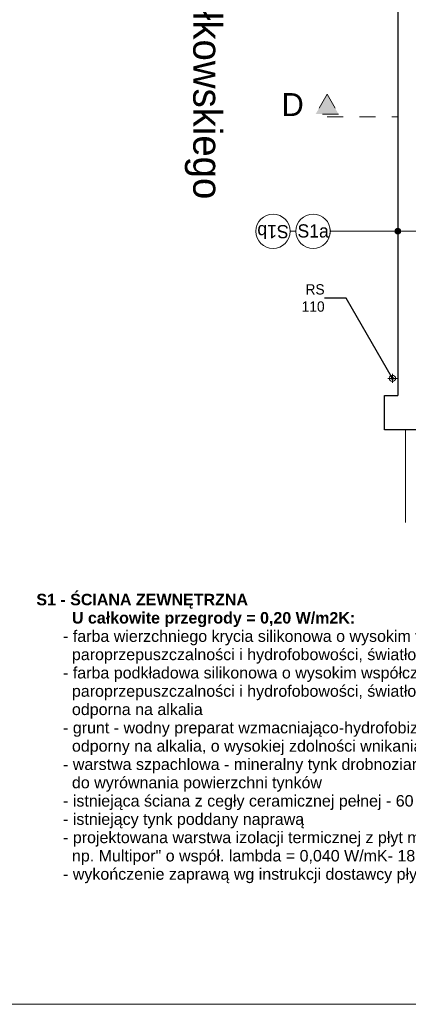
# Model space of a CAD drawing. Extents: x -145259 to -66341, y -2316 to 227384.
# Tile 2 of 141: x -133710 to -126927, y 37284 to 54461. Entities that reach past the tile are written whole.
import ezdxf

# ---------------------------------------------------------------- set-up
doc = ezdxf.new("R2010")
doc.units = 0
doc.header["$MEASUREMENT"] = 0
doc.linetypes.add('Dashed', pattern=[564.444447, 282.222223, -282.222223])
doc.layers.add('Arch opisy', color=7, linetype='Continuous')
for name, color, linetype, lineweight in [('Arch opisy_Nr_Pióra__1', 7, 'Continuous', 25), ('Arch opisy_Nr_Pióra__21', 7, 'Continuous', 13), ('Arch opisy_Nr_Pióra__5', 7, 'Continuous', 13), ('arch przekroje_Nr_Pióra__21', 7, 'Continuous', 13), ('arch przekroje_Nr_Pióra__5', 7, 'Continuous', 13), ('ARCH TABELA_Nr_Pióra__21', 7, 'Continuous', 13), ('Arch teren_Nr_Pióra__5', 7, 'Continuous', 13), ('INWENT ODWODNIENIE_Nr_Pióra__21', 7, 'Continuous', 13), ('INWENT OPISY_Nr_Pióra__21', 7, 'Continuous', 13), ('INWENT.ŚCIANY_Nr_Pióra__1', 7, 'Continuous', 25)]:
    doc.layers.add(name, color=color, linetype=linetype, lineweight=lineweight)
doc.styles.add('GENERATED_STYLE_6', font='txt')
doc.styles.add('GENERATED_STYLE_7', font='txt')
doc.styles.add('GENERATED_STYLE_8', font='txt')
doc.dimstyles.new('GENERATED_STYLE__9', dxfattribs={"dimtxt": 0.18, "dimasz": 109.44, "dimexe": 0.18, "dimexo": 0.0625, "dimgap": 0.09, "dimtad": 0, "dimtih": 1, "dimtoh": 1, "dimdec": 4, "dimzin": 0, "dimdsep": 46, "dimcen": 0.09, "dimadec": 0, "dimazin": 0, "dimtfac": 1, "dimtdec": 4, "dimtmove": 0, "dimatfit": 3, "dimldrblk": 'ARROWHEAD_11', "dimfxl": 0, "dimtolj": 1, "dimtzin": 0, "dimarcsym": 0})

# ---------------------------------------------------------------- blocks, each defined once
blk = doc.blocks.new('Linia_8', base_point=(-126329, 50770))
at = {"layer": 'Arch opisy_Nr_Pióra__21', "linetype": 'Continuous'}
for points in [[(-127059, 50770), (-127063, 50789), (-127073, 50805), (-127090, 50816), (-127109, 50820), (-127128, 50816), (-127144, 50805), (-127155, 50789), (-127159, 50770), (-127155, 50751), (-127144, 50734), (-127128, 50724), (-127109, 50720), (-127090, 50724), (-127073, 50734), (-127063, 50751)], [(-126279, 50770), (-126283, 50789), (-126293, 50805), (-126310, 50816), (-126329, 50820), (-126348, 50816), (-126364, 50805), (-126375, 50789), (-126379, 50770), (-126375, 50751), (-126364, 50734), (-126348, 50724), (-126329, 50720), (-126310, 50724), (-126293, 50734), (-126283, 50751)]]:
    blk.add_hatch(color=256, dxfattribs=at).paths.add_polyline_path(points, flags=0)
blk.add_line((-126379, 50770), (-127059, 50770), dxfattribs=at)
for centre in [(-127109, 50770), (-126329, 50770)]:
    blk.add_circle(centre, 50, dxfattribs=at)
blk = doc.blocks.new('Linia_9', base_point=(-127109, 50770))
at = {"layer": 'Arch opisy_Nr_Pióra__21', "linetype": 'Continuous'}
blk.add_line((-127109, 50770), (-128288, 50770), dxfattribs=at)
blk.add_circle((-128588, 50770), 300, dxfattribs=at)
blk = doc.blocks.new('Linia_36', base_point=(-128588, 50770))
at = {"layer": 'Arch opisy_Nr_Pióra__21', "linetype": 'Continuous'}
blk.add_line((-128888, 50770), (-128988, 50770), dxfattribs=at)
for centre in [(-129288, 50770), (-128588, 50770)]:
    blk.add_circle(centre, 300, dxfattribs=at)
blk = doc.blocks.new('ARROWHEAD_11')
at = {"color": 0, "linetype": 'Continuous', "lineweight": 0}
blk.add_line((0, 0), (-1, 0), dxfattribs=at)
at = {"color": 0, "linetype": 'Continuous', "lineweight": 0, "const_width": 0.25, "flags": 128}
blk.add_lwpolyline([(-0.125, 0, 1), (0.125, 0, 1)], format="xyb", close=True, dxfattribs=at)

msp = doc.modelspace()

# ---------------------------------------------------------------- hatches: boundary and pattern name
at = {"layer": 'arch przekroje_Nr_Pióra__5', "linetype": 'Continuous'}
msp.add_hatch(color=256, dxfattribs=at).paths.add_polyline_path([(-128544.4, 52813.6), (-128144.4, 52813.6), (-128344.4, 53163.6)], flags=0)

# ---------------------------------------------------------------- linework, layer by layer
at = {"layer": 'arch przekroje_Nr_Pióra__5', "linetype": 'Dashed'}
for p, q in [((-128344.4, 53163.6), (-128544.4, 52813.6)), ((-128344.4, 53163.6), (-128144.4, 52813.6)), ((-128144.4, 52813.6), (-128544.4, 52813.6)), ((-128344.4, 52763.6), (-127108.7, 52763.6))]:
    msp.add_line(p, q, dxfattribs=at)
at = {"layer": 'ARCH TABELA_Nr_Pióra__21', "linetype": 'Continuous'}
msp.add_line((-70258.7, 37283.6), (-145258.7, 37283.6), dxfattribs=at)
at = {"layer": 'Arch teren_Nr_Pióra__5', "linetype": 'Continuous'}
msp.add_line((-126973.7, 47303.6), (-126973.7, 45688.6), dxfattribs=at)
at = {"layer": 'INWENT ODWODNIENIE_Nr_Pióra__21', "linetype": 'Continuous'}
for p, q in [((-127203.7, 48123.6), (-127203.7, 48283.6)), ((-127283.7, 48203.6), (-127123.7, 48203.6))]:
    msp.add_line(p, q, dxfattribs=at)
msp.add_circle((-127203.7, 48203.6), 55, dxfattribs=at)
at = {"layer": 'INWENT.ŚCIANY_Nr_Pióra__1', "linetype": 'Continuous'}
for p, q in [((-127108.7, 61143.6), (-127108.7, 47903.6)), ((-127343.7, 47303.6), (-127343.7, 47903.6)), ((-127343.7, 47903.6), (-127108.7, 47903.6)), ((-126773.7, 47303.6), (-127343.7, 47303.6))]:
    msp.add_line(p, q, dxfattribs=at)

# ---------------------------------------------------------------- block references
at = {"layer": 'Arch opisy', "linetype": 'Continuous'}
for name, p in [('Linia_36', (-128587.8, 50769.7)), ('Linia_9', (-127108.7, 50769.7)), ('Linia_8', (-126328.7, 50769.7))]:
    msp.add_blockref(name, p, dxfattribs=at)

# ---------------------------------------------------------------- texts
at = {"layer": 'Arch opisy_Nr_Pióra__1', "linetype": 'Continuous', "attachment_point": 2}
for s, insert, char_height, rotation, style in [('{ul. Niedziałkowskiego}', (-130180.5, 54523.6), 500, 270, 'GENERATED_STYLE_7'), ('{S1b}', (-129287.8, 50648.3), 230, 180, 'GENERATED_STYLE_6')]:
    msp.add_mtext(s, dxfattribs=dict(at, insert=insert, char_height=char_height, rotation=rotation, style=style))
at = {"layer": 'Arch opisy_Nr_Pióra__1', "linetype": 'Continuous', "insert": (-128587.8, 50891.1), "char_height": 230, "attachment_point": 2, "style": 'GENERATED_STYLE_6'}
msp.add_mtext('{S1a}', dxfattribs=at)
at = {"layer": 'Arch opisy_Nr_Pióra__5', "linetype": 'Continuous', "insert": (-133418.7, 44445.3), "char_height": 200, "width": 9728.552, "attachment_point": 1, "line_spacing_factor": 0.957557, "style": 'GENERATED_STYLE_8'}
msp.add_mtext('\\A1;{\\fArial|b1|i0|c0|p38;S1 - ŚCIANA ZEWNĘTRZNA\\P        U całkowite przegrody = 0,20 W/m2K:\\P\\fArial|b0|i0|c0|p38;      - farba wierzchniego krycia silikonowa o wysokim współczynniku \\P        paroprzepuszczalności i hydrofobowości, światłotrwała , odporna na alkalia \\P      - farba podkładowa silikonowa o wysokim współczynniku \\P        paroprzepuszczalności i hydrofobowości, światłotrwała , \\P        odporna na alkalia\\P      - grunt - wodny preparat wzmacniająco-hydrofobizującym, \\P        odporny na alkalia, o wysokiej zdolności wnikania w podłoże\\P      - warstwa szpachlowa - mineralny tynk drobnoziarnisty, \\P        do wyrównania powierzchni tynków \\P      - istniejąca ściana z cegły ceramicznej pełnej - 60 cm\\P      - istniejący tynk poddany naprawą  \\P      - projektowana warstwa izolacji termicznej z płyt mineralnych\\P        np. Multipor" o współ. lambda = 0,040 W/mK- 18 cm \\P      - wykończenie zaprawą wg instrukcji dostawcy płyt mineralnych}', dxfattribs=at)
at = {"layer": 'arch przekroje_Nr_Pióra__21', "linetype": 'Continuous', "insert": (-128944.4, 53180.8), "char_height": 400, "attachment_point": 2, "style": 'GENERATED_STYLE_8'}
msp.add_mtext('{D}', dxfattribs=at)
at = {"layer": 'INWENT OPISY_Nr_Pióra__21', "linetype": 'Continuous', "insert": (-128387.4, 49605.2), "char_height": 180, "width": 692.895, "attachment_point": 6, "style": 'GENERATED_STYLE_6'}
msp.add_mtext('{RS 110}', dxfattribs=at)

# ---------------------------------------------------------------- leaders
at = {"layer": 'Arch opisy_Nr_Pióra__21', "linetype": 'Continuous', "annotation_type": 0, "has_hookline": 1, "hookline_direction": 1, "text_width": 3505.7}
msp.add_leader([(-125364.6, 47276.8), (-125364.6, 44741.8), (-124687.9, 44741.8)], dimstyle='GENERATED_STYLE__9', dxfattribs=at)
at = {"layer": 'INWENT OPISY_Nr_Pióra__21', "linetype": 'Continuous', "annotation_type": 0, "has_hookline": 1, "hookline_direction": 1, "text_width": 437.1}
msp.add_leader([(-127203.7, 48203.6), (-128012.4, 49605.2), (-128387.3, 49605.2)], dimstyle='GENERATED_STYLE__9', dxfattribs=at)

doc.saveas('drawing.dxf')
